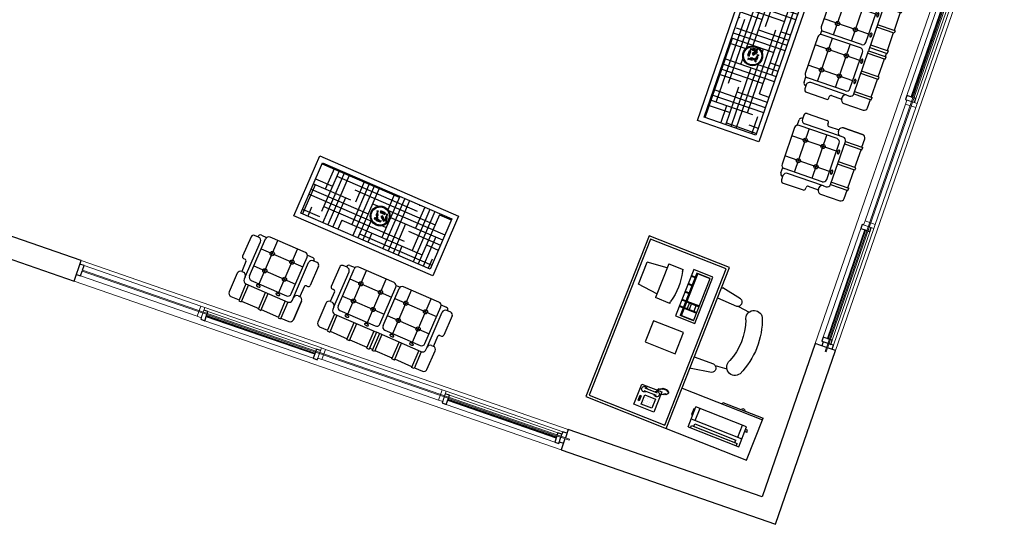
# Model space of a CAD drawing. Header units: inches. Extents: x 424 to 2043, y -237 to 445.
# Tile 93 of 256: x 737.02 to 746.13, y -152.06 to -147.4. Entities that reach past the tile are written whole.
import ezdxf

# ---------------------------------------------------------------- set-up
doc = ezdxf.new("R2010")
doc.units = ezdxf.units.IN
doc.header["$MEASUREMENT"] = 0
doc.layers.add('1', color=8, linetype='Continuous')
doc.layers.add('MOBLEMAN', color=1, linetype='Continuous')
doc.layers.add('A-GLAZ', color=151, linetype='Continuous', lineweight=9)
doc.layers.add('A-WALL', color=113, linetype='Continuous', lineweight=9)

# ---------------------------------------------------------------- blocks, each defined once
blk = doc.blocks.new('Awning_and_fixed_glass_panels_multi_window_10652 - 4 panels-2 awning 4770x980h-162167-اول')
at = {"layer": 'A-GLAZ', "lineweight": 25}
for p, q in [((-2.345, 0.065), (-2.385, 0.065)), ((-2.345, 0.02), (-2.345, 0.065)), ((-2.345, -0.035), (-2.345, 0.01)), ((-1.1225, 0.04), (-1.1625, 0.04)), ((-1.1225, 0.02), (-1.1225, 0.04)), ((-1.1225, -0.05), (-1.1225, 0.01)), ((-0.06, 0.04), (-0.06, 0.02)), ((-0.02, 0.04), (-0.06, 0.04)), ((-0.06, 0.01), (-0.06, -0.05)), ((1.2425, 0.04), (1.2025, 0.04)), ((1.2425, 0.02), (1.2425, 0.04)), ((1.2425, -0.05), (1.2425, 0.01)), ((2.305, 0.04), (2.305, 0.02)), ((2.345, 0.04), (2.305, 0.04)), ((2.305, 0.01), (2.305, -0.05)), ((2.345, 0.065), (2.345, 0.04)), ((2.385, 0.065), (2.345, 0.065)), ((2.345, 0.02), (2.345, 0.04)), ((2.345, -0.05), (2.345, 0.01)), ((-2.385, -0.035), (-2.345, -0.035)), ((-1.1625, -0.035), (-1.1625, -0.05)), ((-1.1625, -0.05), (-1.1225, -0.05)), ((-0.06, -0.002), (-1.1225, -0.002)), ((-1.1225, -0.002), (-1.1225, -0.008)), ((-1.1225, -0.008), (-0.06, -0.008)), ((-0.06, -0.008), (-0.06, -0.002)), ((-0.06, -0.05), (-0.02, -0.05)), ((-0.02, -0.05), (-0.02, -0.035)), ((1.2025, -0.035), (1.2025, -0.05)), ((1.2025, -0.05), (1.2425, -0.05)), ((2.305, -0.002), (1.2425, -0.002)), ((1.2425, -0.002), (1.2425, -0.008)), ((1.2425, -0.008), (2.305, -0.008)), ((2.305, -0.008), (2.305, -0.002)), ((2.305, -0.05), (2.345, -0.05)), ((2.345, -0.035), (2.385, -0.035))]:
    blk.add_line(p, q, dxfattribs=at)
at = {"layer": 'A-GLAZ'}
for p, q in [((-1.2025, 0.065), (-2.345, 0.065)), ((2.425, 0.02), (-2.345, 0.02)), ((-2.345, 0.02), (-2.345, 0.01)), ((-2.345, 0.01), (2.425, 0.01)), ((-1.1625, 0.065), (-1.2025, 0.065)), ((-1.2025, 0.065), (-1.2025, -0.035)), ((-1.1625, -0.035), (-1.1625, 0.065)), ((-0.02, 0.065), (-1.1625, 0.065)), ((-1.1225, 0.04), (-0.06, 0.04)), ((-0.06, 0.04), (-1.1225, 0.04)), ((0.02, 0.065), (-0.02, 0.065)), ((-0.02, 0.065), (-0.02, -0.035)), ((0.02, -0.035), (0.02, 0.065)), ((1.1625, 0.065), (0.02, 0.065)), ((1.2025, 0.065), (1.1625, 0.065)), ((1.1625, 0.065), (1.1625, -0.035)), ((1.2025, -0.035), (1.2025, 0.065)), ((2.345, 0.065), (1.2025, 0.065)), ((1.2425, 0.04), (2.305, 0.04)), ((2.305, 0.04), (1.2425, 0.04)), ((2.425, 0.01), (2.425, 0.02)), ((-2.345, -0.035), (-1.2025, -0.035)), ((-1.2025, -0.035), (-1.1625, -0.035)), ((-1.1225, -0.05), (-0.06, -0.05)), ((-1.1225, -0.05), (-0.06, -0.05)), ((-0.02, -0.035), (0.02, -0.035)), ((0.02, -0.035), (1.1625, -0.035)), ((1.1625, -0.035), (1.2025, -0.035)), ((1.2425, -0.05), (2.305, -0.05)), ((1.2425, -0.05), (2.305, -0.05))]:
    blk.add_line(p, q, dxfattribs=at)
at = {"layer": 'A-GLAZ', "lineweight": 18}
for p, q in [((-1.1625, -0.05), (-1.1625, 0.04)), ((-1.1625, 0.04), (-1.1225, 0.04)), ((-1.1225, 0.04), (-1.1225, -0.05)), ((-0.06, -0.05), (-0.06, 0.04)), ((-0.06, 0.04), (-0.02, 0.04)), ((-0.02, 0.04), (-0.02, -0.05)), ((1.2025, -0.05), (1.2025, 0.04)), ((1.2025, 0.04), (1.2425, 0.04)), ((1.2425, 0.04), (1.2425, -0.05)), ((2.305, -0.05), (2.305, 0.04)), ((2.305, 0.04), (2.345, 0.04)), ((2.345, 0.04), (2.345, -0.05)), ((-1.1225, -0.05), (-1.1625, -0.05)), ((-1.1225, -0.005), (-0.06, -0.005)), ((-0.02, -0.05), (-0.06, -0.05)), ((1.2425, -0.05), (1.2025, -0.05)), ((1.2425, -0.005), (2.305, -0.005)), ((2.345, -0.05), (2.305, -0.05))]:
    blk.add_line(p, q, dxfattribs=at)
blk = doc.blocks.new('Awning_and_fixed_glass_panels_multi_window_10652 - 4 panels-2 awning 4770x980h-V4-اول')
at = {"layer": 'A-GLAZ', "lineweight": 25}
for p, q in [((-2.345, 0.065), (-2.385, 0.065)), ((-2.345, 0.02), (-2.345, 0.065)), ((-2.345, -0.035), (-2.345, 0.01)), ((-1.1225, 0.04), (-1.1625, 0.04)), ((-1.1225, 0.02), (-1.1225, 0.04)), ((-1.1225, -0.05), (-1.1225, 0.01)), ((-0.06, 0.04), (-0.06, 0.02)), ((-0.02, 0.04), (-0.06, 0.04)), ((-0.06, 0.01), (-0.06, -0.05)), ((1.2425, 0.04), (1.2025, 0.04)), ((1.2425, 0.02), (1.2425, 0.04)), ((1.2425, -0.05), (1.2425, 0.01)), ((2.305, 0.04), (2.305, 0.02)), ((2.345, 0.04), (2.305, 0.04)), ((2.305, 0.01), (2.305, -0.05)), ((2.345, 0.065), (2.345, 0.04)), ((2.385, 0.065), (2.345, 0.065)), ((2.345, 0.02), (2.345, 0.04)), ((2.345, -0.05), (2.345, 0.01)), ((-2.385, -0.035), (-2.345, -0.035)), ((-1.1625, -0.035), (-1.1625, -0.05)), ((-1.1625, -0.05), (-1.1225, -0.05)), ((-0.06, -0.002), (-1.1225, -0.002)), ((-1.1225, -0.002), (-1.1225, -0.008)), ((-1.1225, -0.008), (-0.06, -0.008)), ((-0.06, -0.008), (-0.06, -0.002)), ((-0.06, -0.05), (-0.02, -0.05)), ((-0.02, -0.05), (-0.02, -0.035)), ((1.2025, -0.035), (1.2025, -0.05)), ((1.2025, -0.05), (1.2425, -0.05)), ((2.305, -0.002), (1.2425, -0.002)), ((1.2425, -0.002), (1.2425, -0.008)), ((1.2425, -0.008), (2.305, -0.008)), ((2.305, -0.008), (2.305, -0.002)), ((2.305, -0.05), (2.345, -0.05)), ((2.345, -0.035), (2.385, -0.035))]:
    blk.add_line(p, q, dxfattribs=at)
at = {"layer": 'A-GLAZ'}
for p, q in [((-1.2025, 0.065), (-2.345, 0.065)), ((2.425, 0.02), (-2.345, 0.02)), ((-2.345, 0.02), (-2.345, 0.01)), ((-2.345, 0.01), (2.425, 0.01)), ((-1.1625, 0.065), (-1.2025, 0.065)), ((-1.2025, 0.065), (-1.2025, -0.035)), ((-1.1625, -0.035), (-1.1625, 0.065)), ((-0.02, 0.065), (-1.1625, 0.065)), ((-1.1225, 0.04), (-0.06, 0.04)), ((-0.06, 0.04), (-1.1225, 0.04)), ((0.02, 0.065), (-0.02, 0.065)), ((-0.02, 0.065), (-0.02, -0.035)), ((0.02, -0.035), (0.02, 0.065)), ((1.1625, 0.065), (0.02, 0.065)), ((1.2025, 0.065), (1.1625, 0.065)), ((1.1625, 0.065), (1.1625, -0.035)), ((1.2025, -0.035), (1.2025, 0.065)), ((2.345, 0.065), (1.2025, 0.065)), ((1.2425, 0.04), (2.305, 0.04)), ((2.305, 0.04), (1.2425, 0.04)), ((2.425, 0.01), (2.425, 0.02)), ((-2.345, -0.035), (-1.2025, -0.035)), ((-1.2025, -0.035), (-1.1625, -0.035)), ((-1.1225, -0.05), (-0.06, -0.05)), ((-1.1225, -0.05), (-0.06, -0.05)), ((-0.02, -0.035), (0.02, -0.035)), ((0.0211, -0.035), (1.1625, -0.035)), ((1.1625, -0.035), (1.2025, -0.035)), ((1.2425, -0.05), (2.305, -0.05)), ((1.2425, -0.05), (2.305, -0.05))]:
    blk.add_line(p, q, dxfattribs=at)
at = {"layer": 'A-GLAZ', "lineweight": 18}
for p, q in [((-1.1625, -0.05), (-1.1625, 0.04)), ((-1.1625, 0.04), (-1.1225, 0.04)), ((-1.1225, 0.04), (-1.1225, -0.05)), ((-0.06, -0.05), (-0.06, 0.04)), ((-0.06, 0.04), (-0.02, 0.04)), ((-0.02, 0.04), (-0.02, -0.05)), ((1.2025, -0.05), (1.2025, 0.04)), ((1.2025, 0.04), (1.2425, 0.04)), ((1.2425, 0.04), (1.2425, -0.05)), ((2.305, -0.05), (2.305, 0.04)), ((2.305, 0.04), (2.345, 0.04)), ((2.345, 0.04), (2.345, -0.05)), ((-1.1225, -0.05), (-1.1625, -0.05)), ((-1.1225, -0.005), (-0.06, -0.005)), ((-0.02, -0.05), (-0.06, -0.05)), ((1.2425, -0.05), (1.2025, -0.05)), ((1.2425, -0.005), (2.305, -0.005)), ((2.345, -0.05), (2.305, -0.05))]:
    blk.add_line(p, q, dxfattribs=at)
blk = doc.blocks.new('RECTANG')
for p, q in [((1, 1), (0, 1)), ((0, 1), (0, 0)), ((1, 0), (1, 1)), ((0, 0), (1, 0))]:
    blk.add_line(p, q)
blk = doc.blocks.new('00012')
at = {"layer": 'MOBLEMAN'}
for p, q in [((57.8977, -8.0523), (57.8977, -6.4523)), ((57.8977, -6.4523), (58.6977, -6.4523)), ((58.6977, -6.4523), (58.6977, -8.0523)), ((58.6977, -6.4523), (59.4977, -6.4523)), ((59.4977, -6.4523), (59.4977, -6.8683)), ((57.9217, -8.0283), (57.9217, -6.4763)), ((57.9217, -6.4763), (58.6737, -6.4763)), ((58.6737, -6.4763), (58.6737, -8.0283)), ((58.8807, -6.5404), (59.3847, -6.5404)), ((58.8807, -6.5404), (58.8807, -6.7404)), ((58.9047, -6.5404), (58.9047, -6.5644)), ((59.3607, -6.5404), (59.3607, -6.5644)), ((59.3847, -6.5404), (59.3847, -6.7404)), ((58.4179, -6.5993), (58.4179, -6.5993)), ((58.4179, -6.6221), (58.4179, -6.6221)), ((58.4179, -6.645), (58.4179, -6.645)), ((58.4408, -6.5993), (58.4408, -6.5993)), ((58.4408, -6.6221), (58.4408, -6.6221)), ((58.4408, -6.645), (58.4408, -6.645)), ((58.4636, -6.5993), (58.4636, -6.5993)), ((58.4636, -6.6221), (58.4636, -6.6221)), ((58.4636, -6.645), (58.4636, -6.645)), ((58.4865, -6.5993), (58.4865, -6.5993)), ((58.4865, -6.6221), (58.4865, -6.6221)), ((58.4865, -6.645), (58.4865, -6.645)), ((58.8807, -6.6204), (59.3847, -6.6204)), ((58.9047, -6.5644), (59.3607, -6.5644)), ((58.9207, -6.6204), (58.9207, -6.7404)), ((58.9287, -6.5644), (58.9287, -6.5884)), ((58.9287, -6.5884), (59.3367, -6.5884)), ((59.3367, -6.5644), (59.3367, -6.5884)), ((59.3447, -6.6204), (59.3447, -6.7404)), ((58.3767, -6.7038), (58.4986, -6.7038)), ((58.3767, -6.7282), (58.4986, -6.7282)), ((58.5224, -6.7247), (58.5501, -6.7335)), ((58.555, -6.7286), (58.5599, -6.7432)), ((58.5648, -6.7335), (58.5696, -6.7481)), ((58.5745, -6.7383), (58.5794, -6.753)), ((58.5843, -6.7432), (58.5891, -6.7578)), ((58.8687, -6.7146), (58.8687, -6.6566)), ((58.8687, -6.6566), (58.8807, -6.6566)), ((58.8807, -6.7146), (58.8687, -6.7146)), ((59.3847, -6.7404), (58.8807, -6.7404)), ((59.4044, -6.6915), (59.3847, -6.6915)), ((59.4044, -6.7131), (59.3847, -6.7131)), ((59.4044, -6.6915), (59.4044, -6.7131)), ((58.4916, -6.753), (58.4965, -6.7676)), ((58.5014, -6.7578), (58.5063, -6.7725)), ((58.5111, -6.7627), (58.516, -6.7773)), ((58.5209, -6.7676), (58.5258, -6.7822)), ((58.5306, -6.7725), (58.5355, -6.7871)), ((58.5404, -6.7773), (58.5453, -6.792)), ((58.5501, -6.7773), (58.555, -6.792)), ((58.5599, -6.7773), (58.5648, -6.792)), ((58.5696, -6.7773), (58.5745, -6.792)), ((58.5794, -6.7725), (58.5843, -6.7871)), ((58.5891, -6.7676), (58.594, -6.7822)), ((58.5961, -6.7561), (58.601, -6.7707)), ((58.6977, -6.8523), (59.4977, -6.8523)), ((59.0977, -6.8523), (59.0977, -6.8683)), ((59.0977, -6.8683), (59.4977, -6.8683)), ((58.8981, -7.0876), (58.7103, -7.0533)), ((58.2221, -7.1248), (58.5221, -7.1248)), ((58.2221, -7.3348), (58.2221, -7.1248)), ((58.5221, -7.1248), (58.5221, -7.3348)), ((58.8912, -7.1661), (58.7005, -7.1606)), ((58.9063, -7.1611), (59.0182, -7.1717)), ((58.5221, -7.3348), (58.2221, -7.3348)), ((58.3965, -7.9115), (58.3965, -7.4515)), ((58.3965, -7.9115), (58.3965, -7.4515)), ((58.3965, -7.4515), (58.5882, -7.4515)), ((58.3965, -7.4515), (58.5882, -7.4515)), ((58.4348, -7.8923), (58.4348, -7.4707)), ((58.4348, -7.8923), (58.4348, -7.4707)), ((58.569, -7.4707), (58.4348, -7.4707)), ((58.569, -7.4707), (58.4348, -7.4707)), ((58.4444, -7.8923), (58.4444, -7.4707)), ((58.4444, -7.8923), (58.4444, -7.4707)), ((58.569, -7.4707), (58.569, -7.8923)), ((58.569, -7.4707), (58.569, -7.8923)), ((58.5882, -7.4515), (58.5882, -7.9115)), ((58.5882, -7.4515), (58.5882, -7.9115)), ((58.1618, -7.876), (58.1618, -7.5406)), ((58.1618, -7.876), (58.1618, -7.5406)), ((58.3056, -7.5406), (58.1618, -7.5406)), ((58.3056, -7.5406), (58.1618, -7.5406)), ((58.3056, -7.5406), (58.3056, -7.5597)), ((58.3056, -7.5406), (58.3056, -7.5597)), ((58.3965, -7.5473), (58.4348, -7.5473)), ((58.3965, -7.5473), (58.4348, -7.5473)), ((58.3965, -7.554), (58.4348, -7.554)), ((58.3965, -7.554), (58.4348, -7.554)), ((58.569, -7.4735), (58.4348, -7.4735)), ((58.569, -7.4735), (58.4348, -7.4735)), ((58.4444, -7.5473), (58.569, -7.5473)), ((58.4444, -7.5473), (58.569, -7.5473)), ((58.4444, -7.554), (58.569, -7.554)), ((58.4444, -7.554), (58.569, -7.554)), ((58.4732, -7.6115), (58.4732, -7.554)), ((58.4732, -7.6115), (58.4732, -7.554)), ((58.4923, -7.6115), (58.4923, -7.554)), ((58.4923, -7.6115), (58.4923, -7.554)), ((58.5403, -7.554), (58.5403, -7.6115)), ((58.5403, -7.554), (58.5403, -7.6115)), ((58.1618, -7.5789), (57.9702, -7.5981)), ((58.1618, -7.5789), (57.9702, -7.5981)), ((57.9702, -7.5981), (57.9702, -7.8185)), ((57.9702, -7.5981), (57.9702, -7.8185)), ((58.3965, -7.6115), (58.4348, -7.6115)), ((58.3965, -7.6115), (58.4348, -7.6115)), ((58.3965, -7.6182), (58.4348, -7.6182)), ((58.3965, -7.6182), (58.4348, -7.6182)), ((58.4444, -7.6115), (58.569, -7.6115)), ((58.4444, -7.6115), (58.569, -7.6115)), ((58.4444, -7.6182), (58.569, -7.6182)), ((58.4444, -7.6182), (58.569, -7.6182)), ((58.3965, -7.6901), (58.4348, -7.6901)), ((58.3965, -7.6901), (58.4348, -7.6901)), ((58.3965, -7.6968), (58.4348, -7.6968)), ((58.3965, -7.6968), (58.4348, -7.6968)), ((58.8912, -7.7409), (58.7005, -7.7464)), ((58.9063, -7.7459), (59.0182, -7.7353)), ((58.1618, -7.8376), (57.9702, -7.8185)), ((58.1618, -7.8376), (57.9702, -7.8185)), ((58.3965, -7.7687), (58.4348, -7.7687)), ((58.3965, -7.7687), (58.4348, -7.7687)), ((58.3965, -7.7754), (58.4348, -7.7754)), ((58.3965, -7.7754), (58.4348, -7.7754)), ((58.8981, -7.8194), (58.7103, -7.8537)), ((58.1618, -7.876), (58.3056, -7.876)), ((58.1618, -7.876), (58.3056, -7.876)), ((58.3056, -7.8568), (58.3056, -7.876)), ((58.3056, -7.8568), (58.3056, -7.876)), ((58.3965, -7.8473), (58.4348, -7.8473)), ((58.3965, -7.8473), (58.4348, -7.8473)), ((58.3965, -7.854), (58.4348, -7.854)), ((58.3965, -7.854), (58.4348, -7.854)), ((58.5882, -7.9115), (58.3965, -7.9115)), ((58.5882, -7.9115), (58.3965, -7.9115)), ((58.569, -7.8895), (58.4348, -7.8895)), ((58.569, -7.8895), (58.4348, -7.8895)), ((58.569, -7.8923), (58.4348, -7.8923)), ((58.569, -7.8923), (58.4348, -7.8923)), ((58.6977, -8.0523), (57.8977, -8.0523)), ((58.6737, -8.0283), (57.9217, -8.0283))]:
    blk.add_line(p, q, dxfattribs=at)
for centre, radius, start, end in [((58.3767, -6.716), 0.0255, 28.49146, 331.50854), ((58.4986, -6.716), 0.0255, 208.49146, 151.50854), ((59.2977, -6.8683), 0.016, 180, 0), ((58.7136, -7.1077), 0.0545, 93.51322, 107.05519), ((58.8825, -7.1258), 0.0413, 282.28269, 67.77652), ((58.7136, -7.1077), 0.0545, 252.94481, 255.99319), ((59.0829, -7.2132), 0.0769, 31.26503, 209.68252), ((58.4802, -7.4535), 0.7248, 337.26107, 22.73893), ((58.4691, -7.4535), 0.5831, 339.71341, 20.28659), ((57.7396, -7.7083), 0.5852, 345.29524, 14.70476), ((57.7396, -7.7083), 0.5852, 345.29524, 14.70476), ((58.8825, -7.7812), 0.0413, 292.22348, 77.71731), ((59.0829, -7.6937), 0.0769, 150.31748, 328.73497), ((58.7136, -7.7993), 0.0545, 104.00681, 107.05519), ((58.7136, -7.7993), 0.0545, 252.94481, 266.48678)]:
    blk.add_arc(centre, radius, start, end, dxfattribs=at)
at = {"layer": 'MOBLEMAN', "rotation": 90}
for p, xscale, yscale, zscale in [((58.5361, -6.7506), 0.1999999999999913, 0.1975330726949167, 0.1999999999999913), ((58.3722, -6.6488), 0.0495107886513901, 0.0114255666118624, 0.0495107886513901), ((58.5055, -6.6678), 0.0914045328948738, 0.1066386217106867, 0.0914045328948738)]:
    blk.add_blockref('RECTANG', p, dxfattribs=dict(at, xscale=xscale, yscale=yscale, zscale=zscale))
blk = doc.blocks.new('A$C0CDB724A')
at = {"color": 1}
for p, q in [((0.06, 1.645), (0.072, 1.645)), ((0.072, 1.52), (0.072, 1.668)), ((0.26, 0.967), (0.26, 1.668)), ((0.322, 1.02), (0.322, 1.668)), ((0.322, 1.582), (0.684, 1.582)), ((0.385, 1.27), (0.385, 1.668)), ((0.447, 1.52), (0.447, 1.668)), ((0.572, 1.645), (0.684, 1.645)), ((0.635, 0.77), (0.635, 1.668)), ((0.072, 1.52), (0.684, 1.52)), ((0.197, 0.52), (0.197, 1.52)), ((0.572, 0.52), (0.572, 1.52)), ((0.06, 1.457), (0.684, 1.457)), ((0.06, 1.395), (0.572, 1.395)), ((0.06, 1.332), (0.322, 1.332)), ((0.06, 1.27), (0.072, 1.27)), ((0.135, 0.27), (0.135, 1.27)), ((0.51, 0.27), (0.51, 1.27)), ((0.572, 1.27), (0.684, 1.27)), ((0.072, 1.145), (0.684, 1.145)), ((0.322, 1.207), (0.684, 1.207)), ((0.06, 1.082), (0.684, 1.082)), ((0.06, 1.02), (0.572, 1.02)), ((0.072, 0.06), (0.072, 1.02)), ((0.447, 0.972), (0.447, 1.02)), ((0.06, 0.957), (0.254, 0.957)), ((0.06, 0.895), (0.072, 0.895)), ((0.26, 0.77), (0.26, 0.843)), ((0.443, 0.832), (0.684, 0.832)), ((0.447, 0.06), (0.447, 0.838)), ((0.572, 0.895), (0.684, 0.895)), ((0.06, 0.707), (0.684, 0.707)), ((0.072, 0.77), (0.684, 0.77)), ((0.385, 0.06), (0.385, 0.77)), ((0.06, 0.645), (0.572, 0.645)), ((0.06, 0.582), (0.322, 0.582)), ((0.06, 0.52), (0.072, 0.52)), ((0.322, 0.06), (0.322, 0.52)), ((0.322, 0.457), (0.684, 0.457)), ((0.572, 0.52), (0.684, 0.52)), ((0.072, 0.395), (0.684, 0.395)), ((0.06, 0.332), (0.684, 0.332)), ((0.06, 0.27), (0.572, 0.27)), ((0.26, 0.06), (0.26, 0.27)), ((0.635, 0.06), (0.635, 0.27)), ((0.06, 0.207), (0.322, 0.207)), ((0.06, 0.145), (0.072, 0.145)), ((0.572, 0.145), (0.684, 0.145)), ((0.322, 0.082), (0.684, 0.082))]:
    blk.add_line(p, q, dxfattribs=at)
at = {"color": 0}
for p, q in [((0.298, 0.933), (0.298, 0.933)), ((0.298, 0.93), (0.298, 0.93)), ((0.298, 0.927), (0.298, 0.927)), ((0.298, 0.925), (0.298, 0.925)), ((0.298, 0.922), (0.298, 0.922)), ((0.298, 0.919), (0.298, 0.919)), ((0.298, 0.916), (0.298, 0.916)), ((0.298, 0.914), (0.298, 0.914)), ((0.298, 0.911), (0.298, 0.911)), ((0.298, 0.908), (0.298, 0.908)), ((0.298, 0.905), (0.298, 0.905)), ((0.298, 0.903), (0.298, 0.903)), ((0.299, 0.933), (0.301, 0.933)), ((0.299, 0.93), (0.301, 0.93)), ((0.299, 0.927), (0.301, 0.927)), ((0.299, 0.925), (0.301, 0.925)), ((0.299, 0.922), (0.301, 0.922)), ((0.299, 0.919), (0.301, 0.919)), ((0.299, 0.916), (0.301, 0.916)), ((0.299, 0.914), (0.301, 0.914)), ((0.299, 0.911), (0.301, 0.911)), ((0.299, 0.908), (0.301, 0.908)), ((0.299, 0.905), (0.301, 0.905)), ((0.299, 0.903), (0.301, 0.903)), ((0.302, 0.936), (0.302, 0.936)), ((0.302, 0.933), (0.302, 0.935)), ((0.302, 0.933), (0.304, 0.933)), ((0.302, 0.93), (0.302, 0.932)), ((0.302, 0.93), (0.304, 0.93)), ((0.302, 0.927), (0.302, 0.929)), ((0.302, 0.925), (0.302, 0.927)), ((0.302, 0.927), (0.304, 0.927)), ((0.302, 0.925), (0.304, 0.925)), ((0.302, 0.922), (0.302, 0.924)), ((0.302, 0.922), (0.304, 0.922)), ((0.302, 0.919), (0.302, 0.921)), ((0.302, 0.919), (0.304, 0.919)), ((0.302, 0.916), (0.302, 0.918)), ((0.302, 0.914), (0.302, 0.916)), ((0.302, 0.916), (0.304, 0.916)), ((0.302, 0.914), (0.304, 0.914)), ((0.302, 0.911), (0.302, 0.913)), ((0.302, 0.911), (0.304, 0.911)), ((0.302, 0.908), (0.302, 0.91)), ((0.302, 0.908), (0.304, 0.908)), ((0.302, 0.905), (0.302, 0.907)), ((0.302, 0.903), (0.302, 0.905)), ((0.302, 0.905), (0.304, 0.905)), ((0.302, 0.903), (0.304, 0.903)), ((0.302, 0.9), (0.302, 0.902)), ((0.304, 0.936), (0.304, 0.936)), ((0.304, 0.933), (0.304, 0.935)), ((0.304, 0.933), (0.306, 0.933)), ((0.304, 0.93), (0.304, 0.932)), ((0.304, 0.93), (0.306, 0.93)), ((0.304, 0.927), (0.304, 0.929)), ((0.304, 0.925), (0.304, 0.927)), ((0.304, 0.927), (0.306, 0.927)), ((0.304, 0.925), (0.306, 0.925)), ((0.304, 0.922), (0.304, 0.924)), ((0.304, 0.922), (0.306, 0.922)), ((0.304, 0.919), (0.304, 0.921)), ((0.304, 0.919), (0.306, 0.919)), ((0.304, 0.916), (0.304, 0.918)), ((0.304, 0.914), (0.304, 0.916)), ((0.304, 0.916), (0.306, 0.916)), ((0.304, 0.914), (0.306, 0.914)), ((0.304, 0.911), (0.304, 0.913)), ((0.304, 0.911), (0.306, 0.911)), ((0.304, 0.908), (0.304, 0.91)), ((0.304, 0.908), (0.306, 0.908)), ((0.304, 0.905), (0.304, 0.907)), ((0.304, 0.903), (0.304, 0.905)), ((0.304, 0.905), (0.306, 0.905)), ((0.304, 0.903), (0.306, 0.903)), ((0.304, 0.9), (0.304, 0.902)), ((0.307, 0.936), (0.307, 0.936)), ((0.307, 0.933), (0.307, 0.935)), ((0.307, 0.933), (0.309, 0.933)), ((0.307, 0.93), (0.307, 0.932)), ((0.307, 0.93), (0.309, 0.93)), ((0.307, 0.927), (0.307, 0.929)), ((0.307, 0.925), (0.307, 0.927)), ((0.307, 0.927), (0.309, 0.927)), ((0.307, 0.925), (0.309, 0.925)), ((0.307, 0.922), (0.307, 0.924)), ((0.307, 0.922), (0.309, 0.922)), ((0.307, 0.919), (0.307, 0.921)), ((0.307, 0.919), (0.309, 0.919)), ((0.307, 0.916), (0.307, 0.918)), ((0.307, 0.914), (0.307, 0.916)), ((0.307, 0.916), (0.309, 0.916)), ((0.307, 0.914), (0.309, 0.914)), ((0.307, 0.911), (0.307, 0.913)), ((0.307, 0.911), (0.309, 0.911)), ((0.307, 0.908), (0.307, 0.91)), ((0.307, 0.908), (0.309, 0.908)), ((0.307, 0.905), (0.307, 0.907)), ((0.307, 0.903), (0.307, 0.905)), ((0.307, 0.905), (0.309, 0.905)), ((0.307, 0.903), (0.309, 0.903)), ((0.307, 0.9), (0.307, 0.902)), ((0.31, 0.936), (0.31, 0.936)), ((0.31, 0.933), (0.31, 0.935)), ((0.31, 0.933), (0.312, 0.933)), ((0.31, 0.93), (0.31, 0.932)), ((0.31, 0.93), (0.312, 0.93)), ((0.31, 0.927), (0.31, 0.929)), ((0.31, 0.925), (0.31, 0.927)), ((0.31, 0.927), (0.312, 0.927)), ((0.31, 0.925), (0.312, 0.925)), ((0.31, 0.922), (0.31, 0.924)), ((0.31, 0.922), (0.312, 0.922)), ((0.31, 0.919), (0.31, 0.921)), ((0.31, 0.919), (0.312, 0.919)), ((0.31, 0.916), (0.31, 0.918)), ((0.31, 0.914), (0.31, 0.916)), ((0.31, 0.916), (0.312, 0.916)), ((0.31, 0.914), (0.312, 0.914)), ((0.31, 0.911), (0.31, 0.913)), ((0.31, 0.911), (0.312, 0.911)), ((0.31, 0.908), (0.31, 0.91)), ((0.31, 0.908), (0.312, 0.908)), ((0.31, 0.905), (0.31, 0.907)), ((0.31, 0.903), (0.31, 0.905)), ((0.31, 0.905), (0.312, 0.905)), ((0.31, 0.903), (0.312, 0.903)), ((0.31, 0.9), (0.31, 0.902)), ((0.313, 0.936), (0.313, 0.936)), ((0.313, 0.933), (0.313, 0.935)), ((0.313, 0.933), (0.315, 0.933)), ((0.313, 0.93), (0.313, 0.932)), ((0.313, 0.93), (0.315, 0.93)), ((0.313, 0.927), (0.313, 0.929)), ((0.313, 0.925), (0.313, 0.927)), ((0.313, 0.927), (0.315, 0.927)), ((0.313, 0.925), (0.315, 0.925)), ((0.313, 0.922), (0.313, 0.924)), ((0.313, 0.922), (0.315, 0.922)), ((0.313, 0.919), (0.313, 0.921)), ((0.313, 0.919), (0.315, 0.919)), ((0.313, 0.916), (0.313, 0.918)), ((0.313, 0.914), (0.313, 0.916)), ((0.313, 0.916), (0.315, 0.916)), ((0.313, 0.914), (0.315, 0.914)), ((0.313, 0.911), (0.313, 0.913)), ((0.313, 0.911), (0.315, 0.911)), ((0.313, 0.908), (0.313, 0.91)), ((0.313, 0.908), (0.315, 0.908)), ((0.313, 0.905), (0.313, 0.907)), ((0.313, 0.903), (0.313, 0.905)), ((0.313, 0.905), (0.315, 0.905)), ((0.313, 0.903), (0.315, 0.903)), ((0.313, 0.9), (0.313, 0.902)), ((0.315, 0.936), (0.315, 0.936)), ((0.315, 0.933), (0.315, 0.935)), ((0.315, 0.933), (0.317, 0.933)), ((0.315, 0.93), (0.315, 0.932)), ((0.315, 0.93), (0.317, 0.93)), ((0.315, 0.927), (0.315, 0.929)), ((0.315, 0.925), (0.315, 0.927)), ((0.315, 0.927), (0.317, 0.927)), ((0.315, 0.925), (0.317, 0.925)), ((0.315, 0.922), (0.315, 0.924)), ((0.315, 0.922), (0.317, 0.922)), ((0.315, 0.919), (0.315, 0.921)), ((0.315, 0.919), (0.317, 0.919)), ((0.315, 0.916), (0.315, 0.918)), ((0.315, 0.914), (0.315, 0.916)), ((0.315, 0.916), (0.317, 0.916)), ((0.315, 0.914), (0.317, 0.914)), ((0.315, 0.911), (0.315, 0.913)), ((0.315, 0.911), (0.317, 0.911)), ((0.315, 0.908), (0.315, 0.91)), ((0.315, 0.908), (0.317, 0.908)), ((0.315, 0.905), (0.315, 0.907)), ((0.315, 0.903), (0.315, 0.905)), ((0.315, 0.905), (0.317, 0.905)), ((0.315, 0.903), (0.317, 0.903)), ((0.315, 0.9), (0.315, 0.902)), ((0.347, 0.934), (0.348, 0.934)), ((0.348, 0.934), (0.35, 0.932)), ((0.349, 0.936), (0.349, 0.936)), ((0.349, 0.931), (0.35, 0.931)), ((0.35, 0.936), (0.351, 0.934)), ((0.35, 0.932), (0.352, 0.933)), ((0.35, 0.932), (0.352, 0.931)), ((0.351, 0.939), (0.351, 0.938)), ((0.351, 0.929), (0.352, 0.93)), ((0.352, 0.941), (0.353, 0.94)), ((0.352, 0.938), (0.353, 0.937)), ((0.352, 0.934), (0.353, 0.936)), ((0.352, 0.934), (0.354, 0.933)), ((0.352, 0.93), (0.354, 0.932)), ((0.352, 0.93), (0.354, 0.929)), ((0.353, 0.94), (0.355, 0.939)), ((0.354, 0.943), (0.354, 0.943)), ((0.354, 0.936), (0.355, 0.938)), ((0.354, 0.936), (0.355, 0.935)), ((0.354, 0.932), (0.355, 0.934)), ((0.354, 0.932), (0.356, 0.931)), ((0.354, 0.927), (0.354, 0.928)), ((0.355, 0.942), (0.357, 0.941)), ((0.355, 0.938), (0.357, 0.94)), ((0.355, 0.938), (0.357, 0.937)), ((0.355, 0.928), (0.356, 0.93)), ((0.355, 0.928), (0.356, 0.927)), ((0.356, 0.945), (0.356, 0.945)), ((0.356, 0.934), (0.357, 0.936)), ((0.356, 0.934), (0.357, 0.933)), ((0.356, 0.931), (0.358, 0.932)), ((0.356, 0.931), (0.358, 0.929)), ((0.356, 0.925), (0.356, 0.926)), ((0.357, 0.944), (0.358, 0.943)), ((0.357, 0.94), (0.358, 0.942)), ((0.357, 0.94), (0.359, 0.939)), ((0.357, 0.927), (0.358, 0.928)), ((0.357, 0.927), (0.358, 0.925)), ((0.358, 0.947), (0.358, 0.947)), ((0.358, 0.946), (0.36, 0.945)), ((0.358, 0.937), (0.359, 0.938)), ((0.358, 0.937), (0.359, 0.935)), ((0.358, 0.933), (0.359, 0.934)), ((0.358, 0.933), (0.36, 0.931)), ((0.358, 0.929), (0.36, 0.93)), ((0.358, 0.929), (0.36, 0.928)), ((0.358, 0.924), (0.358, 0.924)), ((0.359, 0.949), (0.36, 0.949)), ((0.359, 0.943), (0.36, 0.944)), ((0.359, 0.943), (0.36, 0.941)), ((0.359, 0.939), (0.361, 0.94)), ((0.359, 0.939), (0.361, 0.937)), ((0.359, 0.925), (0.36, 0.927)), ((0.359, 0.925), (0.36, 0.924)), ((0.36, 0.949), (0.362, 0.947)), ((0.36, 0.935), (0.361, 0.936)), ((0.36, 0.935), (0.361, 0.934)), ((0.36, 0.931), (0.361, 0.933)), ((0.36, 0.931), (0.362, 0.93)), ((0.36, 0.922), (0.361, 0.923)), ((0.361, 0.951), (0.361, 0.951)), ((0.361, 0.945), (0.362, 0.946)), ((0.361, 0.945), (0.362, 0.943)), ((0.361, 0.941), (0.362, 0.942)), ((0.361, 0.941), (0.363, 0.94)), ((0.361, 0.937), (0.363, 0.939)), ((0.361, 0.937), (0.363, 0.936)), ((0.361, 0.927), (0.362, 0.929)), ((0.361, 0.927), (0.362, 0.926)), ((0.361, 0.923), (0.362, 0.925)), ((0.361, 0.923), (0.362, 0.922)), ((0.362, 0.951), (0.363, 0.949)), ((0.362, 0.947), (0.364, 0.948)), ((0.362, 0.947), (0.364, 0.946)), ((0.362, 0.933), (0.363, 0.935)), ((0.362, 0.933), (0.363, 0.932)), ((0.362, 0.929), (0.364, 0.931)), ((0.362, 0.929), (0.364, 0.928)), ((0.363, 0.954), (0.363, 0.953)), ((0.363, 0.943), (0.364, 0.945)), ((0.363, 0.943), (0.364, 0.942)), ((0.363, 0.939), (0.364, 0.941)), ((0.363, 0.939), (0.365, 0.938)), ((0.363, 0.925), (0.364, 0.927)), ((0.363, 0.925), (0.364, 0.924)), ((0.364, 0.956), (0.365, 0.955)), ((0.364, 0.953), (0.365, 0.952)), ((0.364, 0.949), (0.365, 0.951)), ((0.364, 0.949), (0.366, 0.948)), ((0.364, 0.945), (0.366, 0.947)), ((0.364, 0.945), (0.366, 0.944)), ((0.364, 0.935), (0.365, 0.937)), ((0.364, 0.935), (0.365, 0.934)), ((0.364, 0.931), (0.365, 0.933)), ((0.364, 0.931), (0.366, 0.93)), ((0.364, 0.928), (0.366, 0.929)), ((0.364, 0.928), (0.366, 0.926)), ((0.365, 0.955), (0.367, 0.954)), ((0.365, 0.941), (0.366, 0.943)), ((0.365, 0.941), (0.366, 0.94)), ((0.365, 0.937), (0.367, 0.939)), ((0.365, 0.937), (0.367, 0.936)), ((0.366, 0.958), (0.366, 0.958)), ((0.366, 0.951), (0.367, 0.953)), ((0.366, 0.951), (0.367, 0.95)), ((0.366, 0.947), (0.367, 0.949)), ((0.366, 0.947), (0.368, 0.946)), ((0.366, 0.934), (0.367, 0.935)), ((0.366, 0.934), (0.367, 0.932)), ((0.366, 0.93), (0.367, 0.931)), ((0.366, 0.93), (0.367, 0.929)), ((0.367, 0.957), (0.369, 0.956)), ((0.367, 0.953), (0.369, 0.955)), ((0.367, 0.953), (0.369, 0.952)), ((0.367, 0.943), (0.368, 0.945)), ((0.367, 0.943), (0.368, 0.942)), ((0.367, 0.94), (0.368, 0.941)), ((0.367, 0.94), (0.369, 0.938)), ((0.367, 0.936), (0.369, 0.937)), ((0.367, 0.936), (0.369, 0.934)), ((0.368, 0.96), (0.368, 0.96)), ((0.368, 0.949), (0.369, 0.951)), ((0.368, 0.949), (0.369, 0.948)), ((0.368, 0.946), (0.37, 0.947)), ((0.368, 0.946), (0.37, 0.944)), ((0.368, 0.932), (0.369, 0.933)), ((0.368, 0.932), (0.369, 0.931)), ((0.369, 0.959), (0.37, 0.958)), ((0.369, 0.955), (0.37, 0.957)), ((0.369, 0.955), (0.371, 0.954)), ((0.369, 0.942), (0.37, 0.943)), ((0.369, 0.942), (0.37, 0.94)), ((0.369, 0.938), (0.37, 0.939)), ((0.369, 0.938), (0.371, 0.937)), ((0.37, 0.962), (0.37, 0.962)), ((0.37, 0.961), (0.372, 0.96)), ((0.37, 0.952), (0.371, 0.953)), ((0.37, 0.952), (0.371, 0.95)), ((0.37, 0.948), (0.371, 0.949)), ((0.37, 0.948), (0.372, 0.946)), ((0.37, 0.944), (0.372, 0.945)), ((0.37, 0.944), (0.372, 0.943)), ((0.37, 0.934), (0.371, 0.936)), ((0.37, 0.934), (0.371, 0.933)), ((0.371, 0.958), (0.372, 0.959)), ((0.371, 0.958), (0.372, 0.956)), ((0.371, 0.954), (0.373, 0.955)), ((0.371, 0.954), (0.373, 0.952)), ((0.371, 0.94), (0.372, 0.942)), ((0.371, 0.94), (0.372, 0.939)), ((0.371, 0.936), (0.373, 0.938)), ((0.371, 0.936), (0.373, 0.935)), ((0.372, 0.95), (0.373, 0.951)), ((0.372, 0.95), (0.373, 0.949)), ((0.372, 0.946), (0.373, 0.948)), ((0.372, 0.946), (0.374, 0.945)), ((0.373, 0.96), (0.374, 0.961)), ((0.373, 0.96), (0.374, 0.959)), ((0.373, 0.956), (0.374, 0.957)), ((0.373, 0.956), (0.375, 0.955)), ((0.373, 0.952), (0.375, 0.954)), ((0.373, 0.952), (0.375, 0.951)), ((0.373, 0.942), (0.374, 0.944)), ((0.373, 0.942), (0.374, 0.941)), ((0.373, 0.938), (0.374, 0.94)), ((0.373, 0.938), (0.374, 0.937)), ((0.374, 0.962), (0.374, 0.962)), ((0.374, 0.948), (0.375, 0.95)), ((0.374, 0.948), (0.375, 0.947)), ((0.374, 0.944), (0.376, 0.946)), ((0.374, 0.944), (0.376, 0.943)), ((0.375, 0.958), (0.376, 0.96)), ((0.375, 0.958), (0.376, 0.957)), ((0.375, 0.954), (0.376, 0.956)), ((0.375, 0.954), (0.377, 0.953)), ((0.375, 0.94), (0.376, 0.942)), ((0.375, 0.94), (0.376, 0.939)), ((0.376, 0.96), (0.377, 0.96)), ((0.376, 0.95), (0.377, 0.952)), ((0.376, 0.95), (0.377, 0.949)), ((0.376, 0.946), (0.377, 0.948)), ((0.376, 0.946), (0.378, 0.945)), ((0.376, 0.943), (0.378, 0.944)), ((0.376, 0.943), (0.378, 0.942)), ((0.377, 0.956), (0.378, 0.958)), ((0.377, 0.956), (0.378, 0.955)), ((0.377, 0.952), (0.379, 0.954)), ((0.377, 0.952), (0.379, 0.951)), ((0.378, 0.949), (0.379, 0.95)), ((0.378, 0.949), (0.379, 0.947)), ((0.378, 0.945), (0.379, 0.946)), ((0.378, 0.945), (0.379, 0.944)), ((0.379, 0.958), (0.379, 0.959)), ((0.379, 0.955), (0.38, 0.956)), ((0.379, 0.955), (0.381, 0.953)), ((0.379, 0.951), (0.381, 0.952)), ((0.379, 0.951), (0.381, 0.949)), ((0.38, 0.947), (0.381, 0.948)), ((0.38, 0.947), (0.381, 0.946)), ((0.381, 0.957), (0.381, 0.957)), ((0.381, 0.953), (0.382, 0.954)), ((0.381, 0.953), (0.383, 0.952)), ((0.382, 0.949), (0.383, 0.951)), ((0.382, 0.949), (0.383, 0.948)), ((0.383, 0.955), (0.383, 0.955)), ((0.383, 0.951), (0.385, 0.953)), ((0.383, 0.951), (0.385, 0.95)), ((0.385, 0.953), (0.385, 0.953)), ((0.298, 0.9), (0.298, 0.9)), ((0.298, 0.897), (0.298, 0.897)), ((0.299, 0.9), (0.301, 0.9)), ((0.299, 0.897), (0.301, 0.897)), ((0.302, 0.9), (0.304, 0.9)), ((0.302, 0.897), (0.302, 0.899)), ((0.302, 0.897), (0.304, 0.897)), ((0.302, 0.895), (0.302, 0.896)), ((0.304, 0.9), (0.306, 0.9)), ((0.304, 0.897), (0.304, 0.899)), ((0.304, 0.897), (0.306, 0.897)), ((0.304, 0.895), (0.304, 0.896)), ((0.307, 0.9), (0.309, 0.9)), ((0.307, 0.897), (0.307, 0.899)), ((0.307, 0.897), (0.309, 0.897)), ((0.307, 0.895), (0.307, 0.896)), ((0.31, 0.9), (0.312, 0.9)), ((0.31, 0.897), (0.31, 0.899)), ((0.31, 0.897), (0.312, 0.897)), ((0.31, 0.895), (0.31, 0.896)), ((0.313, 0.9), (0.315, 0.9)), ((0.313, 0.897), (0.313, 0.899)), ((0.313, 0.897), (0.315, 0.897)), ((0.313, 0.895), (0.313, 0.896)), ((0.315, 0.9), (0.317, 0.9)), ((0.315, 0.897), (0.315, 0.899)), ((0.315, 0.897), (0.317, 0.897)), ((0.315, 0.895), (0.315, 0.896))]:
    blk.add_line(p, q, dxfattribs=at)
at = {"layer": '1', "color": 1}
for p, q in [((0, 0), (0, 1.728)), ((0, 1.728), (0.744, 1.728)), ((0.744, 1.728), (0.744, 0)), ((0.06, 0.06), (0.06, 1.668)), ((0.06, 1.668), (0.684, 1.668)), ((0.684, 1.668), (0.684, 0.06)), ((0.317, 0.947), (0.298, 0.947)), ((0.298, 0.947), (0.298, 0.888)), ((0.317, 0.936), (0.298, 0.936)), ((0.303, 0.977), (0.307, 0.959)), ((0.321, 0.97), (0.303, 0.977)), ((0.307, 0.959), (0.319, 0.97)), ((0.317, 0.888), (0.317, 0.947)), ((0.34, 0.966), (0.334, 0.984)), ((0.345, 0.967), (0.338, 0.986)), ((0.378, 0.973), (0.342, 0.927)), ((0.342, 0.927), (0.357, 0.915)), ((0.353, 0.969), (0.346, 0.989)), ((0.361, 0.921), (0.346, 0.933)), ((0.356, 0.97), (0.35, 0.99)), ((0.357, 0.915), (0.393, 0.961)), ((0.385, 0.978), (0.365, 0.989)), ((0.369, 0.979), (0.379, 0.999)), ((0.386, 0.952), (0.371, 0.964)), ((0.393, 0.961), (0.378, 0.973)), ((0.379, 0.999), (0.385, 0.978)), ((0.419, 0.905), (0.398, 0.905)), ((0.419, 0.901), (0.398, 0.901)), ((0.414, 0.919), (0.399, 0.936)), ((0.399, 0.936), (0.421, 0.934)), ((0.421, 0.934), (0.404, 0.919)), ((0.317, 0.895), (0.298, 0.895)), ((0.298, 0.888), (0.317, 0.888)), ((0.312, 0.867), (0.316, 0.848)), ((0.33, 0.86), (0.312, 0.867)), ((0.316, 0.848), (0.328, 0.86)), ((0.349, 0.856), (0.343, 0.874)), ((0.354, 0.857), (0.348, 0.876)), ((0.362, 0.859), (0.355, 0.879)), ((0.365, 0.86), (0.359, 0.879)), ((0.394, 0.867), (0.375, 0.878)), ((0.378, 0.869), (0.389, 0.889)), ((0.389, 0.889), (0.394, 0.867)), ((0.408, 0.871), (0.395, 0.856)), ((0.395, 0.856), (0.414, 0.854)), ((0.418, 0.893), (0.398, 0.893)), ((0.417, 0.888), (0.399, 0.888)), ((0.414, 0.854), (0.407, 0.869)), ((0.684, 0.06), (0.06, 0.06)), ((0.744, 0), (0, 0))]:
    blk.add_line(p, q, dxfattribs=at)
for radius in [0.114, 0.104]:
    blk.add_circle((0.355, 0.905), radius, dxfattribs=at)
for centre, radius, start, end in [((0.338, 1.009), 0.0424, 244.3796, 317.9984), ((0.355, 0.949), 0.0411, 73.2526, 145.8044), ((0.439, 0.896), 0.0411, 144.8062, 217.3579), ((0.377, 0.899), 0.0424, 315.9332, 29.552), ((0.347, 0.898), 0.0424, 244.3774, 317.9962), ((0.364, 0.838), 0.0411, 73.2504, 145.8022)]:
    blk.add_arc(centre, radius, start, end, dxfattribs=at)
blk = doc.blocks.new('A$C125E1850')
at = {"layer": '1', "color": 1}
for p, q in [((0.053, 0.81), (0.053, 0.76)), ((0.083, 0.84), (0.326, 0.84)), ((0.346, 0.802), (0.346, 0.82)), ((0.76, 0.82), (0.528, 0.82)), ((0.528, 0.82), (0.76, 0.82)), ((0.02, 0.675), (0.02, 0.74)), ((0.5, 0.68), (0.04, 0.68)), ((0.053, 0.77), (0.05, 0.77)), ((0.053, 0.77), (0.053, 0.77)), ((0.528, 0.72), (0.093, 0.72)), ((0.163, 0.16), (0.163, 0.68)), ((0.366, 0.782), (0.488, 0.782)), ((0.377, 0.16), (0.377, 0.68)), ((0.488, 0.76), (0.488, 0.78)), ((0.56, 0.72), (0.528, 0.72)), ((0.6, 0.16), (0.6, 0.68)), ((0.6, 0.68), (0.81, 0.68)), ((0.8, 0.68), (0.8, 0.78)), ((0.81, 0.65), (0.81, 0.68)), ((0, 0.64), (0, 0.2)), ((0.54, 0.2), (0.54, 0.64)), ((0.6, 0.65), (0.81, 0.65)), ((0.8, 0.435), (0.8, 0.65)), ((0.54, 0.543), (0, 0.543)), ((0.81, 0.435), (0.6, 0.435)), ((0.81, 0.405), (0.6, 0.405)), ((0.8, 0.19), (0.8, 0.405)), ((0.81, 0.405), (0.81, 0.435)), ((0.54, 0.298), (0, 0.298)), ((0.02, 0.1), (0.02, 0.165)), ((0.5, 0.16), (0.04, 0.16)), ((0.528, 0.12), (0.093, 0.12)), ((0.528, 0.12), (0.56, 0.12)), ((0.6, 0.19), (0.81, 0.19)), ((0.6, 0.16), (0.81, 0.16)), ((0.8, 0.06), (0.8, 0.16)), ((0.81, 0.16), (0.81, 0.19)), ((0.053, 0.07), (0.05, 0.07)), ((0.053, 0.08), (0.053, 0.03)), ((0.083, 0), (0.326, 0)), ((0.346, 0.02), (0.346, 0.038)), ((0.366, 0.058), (0.488, 0.058)), ((0.488, 0.06), (0.488, 0.08)), ((0.528, 0.02), (0.76, 0.02))]:
    blk.add_line(p, q, dxfattribs=at)
for centre in [(0.163, 0.543), (0.377, 0.543), (0.163, 0.298), (0.377, 0.298)]:
    blk.add_circle(centre, 0.024, dxfattribs=at)
for centre, radius, start, end in [((0.083, 0.81), 0.03, 90, 180), ((0.326, 0.82), 0.02, 0, 90), ((0.366, 0.802), 0.02, 180, 270), ((0.528, 0.78), 0.04, 90, 180), ((0.76, 0.78), 0.04, 0, 90), ((0.04, 0.64), 0.04, 90, 180), ((0.05, 0.74), 0.03, 90, 180), ((0.093, 0.76), 0.04, 180, 270), ((0.528, 0.76), 0.04, 180, 270), ((0.5, 0.64), 0.04, 0, 90), ((0.56, 0.68), 0.04, 0, 90), ((0.572, 0.551), 0.0166, 129.2398, 153.1079), ((0.565, 0.559), 0.0063, 90, 129.2398), ((0.565, 0.559), 0.0063, 50.7602, 90), ((0.559, 0.551), 0.0166, 26.8921, 50.7602), ((0.599, 0.542), 0.0455, 168.1363, 180), ((0.599, 0.542), 0.0455, 180, 191.8637), ((0.582, 0.545), 0.0284, 153.1079, 168.1363), ((0.582, 0.538), 0.0284, 191.8637, 206.8921), ((0.572, 0.533), 0.0166, 206.8921, 230.7602), ((0.565, 0.525), 0.0063, 230.7602, 270), ((0.565, 0.525), 0.0063, 270, 309.2398), ((0.559, 0.533), 0.0166, 309.2398, 333.1079), ((0.548, 0.545), 0.0284, 11.8637, 26.8921), ((0.548, 0.538), 0.0284, 333.1079, 348.1363), ((0.531, 0.542), 0.0455, 0, 11.8637), ((0.531, 0.542), 0.0455, 348.1363, 360), ((0.599, 0.298), 0.0455, 168.1363, 180), ((0.599, 0.298), 0.0455, 180, 191.8637), ((0.582, 0.302), 0.0284, 153.1079, 168.1363), ((0.582, 0.295), 0.0284, 191.8637, 206.8921), ((0.572, 0.307), 0.0166, 129.2398, 153.1079), ((0.572, 0.289), 0.0166, 206.8921, 230.7602), ((0.565, 0.315), 0.0063, 90, 129.2398), ((0.565, 0.281), 0.0063, 230.7602, 270), ((0.565, 0.315), 0.0063, 50.7602, 90), ((0.565, 0.281), 0.0063, 270, 309.2398), ((0.559, 0.307), 0.0166, 26.8921, 50.7602), ((0.559, 0.289), 0.0166, 309.2398, 333.1079), ((0.548, 0.302), 0.0284, 11.8637, 26.8921), ((0.548, 0.295), 0.0284, 333.1079, 348.1363), ((0.531, 0.298), 0.0455, 0, 11.8637), ((0.531, 0.298), 0.0455, 348.1363, 360), ((0.04, 0.2), 0.04, 180, 270), ((0.093, 0.08), 0.04, 90, 180), ((0.528, 0.08), 0.04, 90, 180), ((0.5, 0.2), 0.04, 270, 0), ((0.56, 0.16), 0.04, 270, 0), ((0.05, 0.1), 0.03, 180, 270), ((0.083, 0.03), 0.03, 180, 270), ((0.326, 0.02), 0.02, 270, 0), ((0.366, 0.038), 0.02, 90, 180), ((0.528, 0.06), 0.04, 180, 270), ((0.76, 0.06), 0.04, 270, 0)]:
    blk.add_arc(centre, radius, start, end, dxfattribs=at)
blk = doc.blocks.new('A$C79DA0C66')
at = {"layer": '1', "color": 1}
for p, q in [((0.053, 1.37), (0.053, 1.32)), ((0.083, 1.4), (0.326, 1.4)), ((0.346, 1.362), (0.346, 1.38)), ((0.76, 1.38), (0.528, 1.38)), ((0.02, 1.235), (0.02, 1.3)), ((0.5, 1.24), (0.04, 1.24)), ((0.053, 1.33), (0.05, 1.33)), ((0.053, 1.33), (0.053, 1.33)), ((0.528, 1.28), (0.093, 1.28)), ((0.163, 0.72), (0.163, 1.24)), ((0.366, 1.342), (0.488, 1.342)), ((0.377, 0.72), (0.377, 1.24)), ((0.488, 1.32), (0.488, 1.34)), ((0.56, 1.28), (0.528, 1.28)), ((0.6, 1.24), (0.6, 0.68)), ((0.6, 1.24), (0.81, 1.24)), ((0.8, 1.24), (0.8, 1.34)), ((0.81, 1.24), (0.81, 1.21)), ((0, 1.2), (0, 0.76)), ((0.54, 0.76), (0.54, 1.2)), ((0.6, 1.21), (0.81, 1.21)), ((0.8, 1.21), (0.8, 0.995)), ((0.54, 1.103), (0, 1.103)), ((0.81, 0.995), (0.6, 0.995)), ((0.81, 0.965), (0.6, 0.965)), ((0.8, 0.965), (0.8, 0.75)), ((0.81, 0.995), (0.81, 0.965)), ((0.54, 0.858), (0, 0.858)), ((0.02, 0.675), (0.02, 0.725)), ((0.5, 0.72), (0.04, 0.72)), ((0.5, 0.68), (0.04, 0.68)), ((0.163, 0.16), (0.163, 0.68)), ((0.377, 0.16), (0.377, 0.68)), ((0.6, 0.75), (0.81, 0.75)), ((0.6, 0.72), (0.81, 0.72)), ((0.6, 0.16), (0.6, 0.68)), ((0.6, 0.68), (0.81, 0.68)), ((0.8, 0.72), (0.8, 0.68)), ((0.81, 0.75), (0.81, 0.72)), ((0.81, 0.65), (0.81, 0.68)), ((0, 0.64), (0, 0.2)), ((0.54, 0.2), (0.54, 0.64)), ((0.6, 0.65), (0.81, 0.65)), ((0.8, 0.435), (0.8, 0.65)), ((0.54, 0.543), (0, 0.543)), ((0.81, 0.435), (0.6, 0.435)), ((0.81, 0.405), (0.6, 0.405)), ((0.8, 0.19), (0.8, 0.405)), ((0.81, 0.405), (0.81, 0.435)), ((0.54, 0.298), (0, 0.298)), ((0.02, 0.1), (0.02, 0.165)), ((0.5, 0.16), (0.04, 0.16)), ((0.528, 0.12), (0.093, 0.12)), ((0.528, 0.12), (0.56, 0.12)), ((0.6, 0.19), (0.81, 0.19)), ((0.6, 0.16), (0.81, 0.16)), ((0.8, 0.06), (0.8, 0.16)), ((0.81, 0.16), (0.81, 0.19)), ((0.053, 0.07), (0.05, 0.07)), ((0.053, 0.08), (0.053, 0.03)), ((0.083, 0), (0.326, 0)), ((0.346, 0.02), (0.346, 0.038)), ((0.366, 0.058), (0.488, 0.058)), ((0.488, 0.06), (0.488, 0.08)), ((0.528, 0.02), (0.76, 0.02))]:
    blk.add_line(p, q, dxfattribs=at)
for centre in [(0.163, 1.103), (0.377, 1.103), (0.163, 0.858), (0.377, 0.858), (0.163, 0.543), (0.377, 0.543), (0.163, 0.298), (0.377, 0.298)]:
    blk.add_circle(centre, 0.024, dxfattribs=at)
for centre, radius, start, end in [((0.083, 1.37), 0.03, 90, 180), ((0.326, 1.38), 0.02, 360, 90), ((0.366, 1.362), 0.02, 180, 270), ((0.528, 1.34), 0.04, 90, 180), ((0.76, 1.34), 0.04, 360, 90), ((0.04, 1.2), 0.04, 90, 180), ((0.05, 1.3), 0.03, 90, 180), ((0.093, 1.32), 0.04, 180, 270), ((0.528, 1.32), 0.04, 180, 270), ((0.5, 1.2), 0.04, 360, 90), ((0.56, 1.24), 0.04, 360, 90), ((0.599, 1.102), 0.0455, 168.1363, 180), ((0.599, 1.102), 0.0455, 180, 191.8637), ((0.582, 1.105), 0.0284, 153.1079, 168.1363), ((0.582, 1.098), 0.0284, 191.8637, 206.8921), ((0.572, 1.111), 0.0166, 129.2398, 153.1079), ((0.572, 1.093), 0.0166, 206.8921, 230.7602), ((0.565, 1.119), 0.0063, 90, 129.2398), ((0.565, 1.085), 0.0063, 230.7602, 270), ((0.565, 1.119), 0.0063, 50.7602, 90), ((0.565, 1.085), 0.0063, 270, 309.2398), ((0.559, 1.111), 0.0166, 26.8921, 50.7602), ((0.559, 1.093), 0.0166, 309.2398, 333.1079), ((0.548, 1.105), 0.0284, 11.8637, 26.8921), ((0.548, 1.098), 0.0284, 333.1079, 348.1363), ((0.531, 1.102), 0.0455, 0, 11.8637), ((0.531, 1.102), 0.0455, 348.1363, 360), ((0.599, 0.858), 0.0455, 168.1363, 180), ((0.599, 0.858), 0.0455, 180, 191.8637), ((0.582, 0.862), 0.0284, 153.1079, 168.1363), ((0.582, 0.855), 0.0284, 191.8637, 206.8921), ((0.572, 0.867), 0.0166, 129.2398, 153.1079), ((0.572, 0.849), 0.0166, 206.8921, 230.7602), ((0.565, 0.875), 0.0063, 90, 129.2398), ((0.565, 0.841), 0.0063, 230.7602, 270), ((0.565, 0.875), 0.0063, 50.7602, 90), ((0.565, 0.841), 0.0063, 270, 309.2398), ((0.559, 0.867), 0.0166, 26.8921, 50.7602), ((0.559, 0.849), 0.0166, 309.2398, 333.1079), ((0.548, 0.862), 0.0284, 11.8637, 26.8921), ((0.548, 0.855), 0.0284, 333.1079, 348.1363), ((0.531, 0.858), 0.0455, 0, 11.8637), ((0.531, 0.858), 0.0455, 348.1363, 360), ((0.04, 0.76), 0.04, 180, 270), ((0.04, 0.64), 0.04, 90, 180), ((0.5, 0.76), 0.04, 270, 360), ((0.5, 0.64), 0.04, 360, 90), ((0.572, 0.551), 0.0166, 129.2398, 153.1079), ((0.565, 0.559), 0.0063, 90, 129.2398), ((0.565, 0.559), 0.0063, 50.7602, 90), ((0.559, 0.551), 0.0166, 26.8921, 50.7602), ((0.599, 0.542), 0.0455, 168.1363, 180), ((0.599, 0.542), 0.0455, 180, 191.8637), ((0.582, 0.545), 0.0284, 153.1079, 168.1363), ((0.582, 0.538), 0.0284, 191.8637, 206.8921), ((0.572, 0.533), 0.0166, 206.8921, 230.7602), ((0.565, 0.525), 0.0063, 230.7602, 270), ((0.565, 0.525), 0.0063, 270, 309.2398), ((0.559, 0.533), 0.0166, 309.2398, 333.1079), ((0.548, 0.545), 0.0284, 11.8637, 26.8921), ((0.548, 0.538), 0.0284, 333.1079, 348.1363), ((0.531, 0.542), 0.0455, 0, 11.8637), ((0.531, 0.542), 0.0455, 348.1363, 360), ((0.599, 0.298), 0.0455, 168.1363, 180), ((0.599, 0.298), 0.0455, 180, 191.8637), ((0.582, 0.302), 0.0284, 153.1079, 168.1363), ((0.582, 0.295), 0.0284, 191.8637, 206.8921), ((0.572, 0.307), 0.0166, 129.2398, 153.1079), ((0.572, 0.289), 0.0166, 206.8921, 230.7602), ((0.565, 0.315), 0.0063, 90, 129.2398), ((0.565, 0.281), 0.0063, 230.7602, 270), ((0.565, 0.315), 0.0063, 50.7602, 90), ((0.565, 0.281), 0.0063, 270, 309.2398), ((0.559, 0.307), 0.0166, 26.8921, 50.7602), ((0.559, 0.289), 0.0166, 309.2398, 333.1079), ((0.548, 0.302), 0.0284, 11.8637, 26.8921), ((0.548, 0.295), 0.0284, 333.1079, 348.1363), ((0.531, 0.298), 0.0455, 0, 11.8637), ((0.531, 0.298), 0.0455, 348.1363, 360), ((0.04, 0.2), 0.04, 180, 270), ((0.093, 0.08), 0.04, 90, 180), ((0.528, 0.08), 0.04, 90, 180), ((0.5, 0.2), 0.04, 270, 360), ((0.56, 0.16), 0.04, 270, 360), ((0.05, 0.1), 0.03, 180, 270), ((0.083, 0.03), 0.03, 180, 270), ((0.326, 0.02), 0.02, 270, 360), ((0.366, 0.038), 0.02, 90, 180), ((0.528, 0.06), 0.04, 180, 270), ((0.76, 0.06), 0.04, 270, 360)]:
    blk.add_arc(centre, radius, start, end, dxfattribs=at)

msp = doc.modelspace()

# ---------------------------------------------------------------- linework, layer by layer
at = {"layer": 'A-WALL'}
for p, q in [((744.3836, -150.3891), (745.9449, -145.8819)), ((746.1339, -145.9473), (744.5726, -150.4546)), ((737.59, -149.6233), (742.0973, -151.1846)), ((742.0318, -151.3736), (737.5246, -149.8123))]:
    msp.add_line(p, q, dxfattribs=at)
at = {"layer": 'A-WALL', "lineweight": 25}
for p, q in [((737.59, -149.6233), (735.9168, -149.0437)), ((736.0486, -149.301), (737.5246, -149.8123)), ((737.5246, -149.8123), (737.59, -149.6233)), ((744.3836, -150.3891), (743.8926, -151.8065)), ((744.0161, -152.0609), (744.5726, -150.4546)), ((744.4875, -150.4251), (744.3836, -150.3891)), ((744.5726, -150.4546), (744.497, -150.4284)), ((742.0678, -151.2696), (742.0318, -151.3736)), ((742.0973, -151.1846), (742.0711, -151.2602)), ((743.8926, -151.8065), (742.0973, -151.1846)), ((742.0318, -151.3736), (744.0161, -152.0609))]:
    msp.add_line(p, q, dxfattribs=at)

# ---------------------------------------------------------------- block references
at = {"yscale": 0.8100000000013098, "zscale": 0.81}
for name, p, xscale, rotation in [('A$C79DA0C66', (744.2391, -148.0447), 0.8099999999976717, 340.9479778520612), ('A$C0CDB724A', (743.2938, -148.328), 0.8099999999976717, 340.9479778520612), ('A$C125E1850', (744.0236, -148.8836), 0.8099999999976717, 340.9479778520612), ('A$C0CDB724A', (739.7992, -148.6556), 0.8099999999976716, 246.5778385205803), ('A$C125E1850', (739.1895, -149.3409), 0.8099999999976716, 246.5778385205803), ('A$C79DA0C66', (740.0096, -149.6198), 0.8099999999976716, 246.5778385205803)]:
    msp.add_blockref(name, p, dxfattribs=dict(at, xscale=xscale, rotation=rotation))
at = {"layer": 'A-GLAZ'}
for name, p, rotation in [('Awning_and_fixed_glass_panels_multi_window_10652 - 4 panels-2 awning 4770x980h-162167-اول', (745.2587, -148.1682), 250.8941701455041), ('Awning_and_fixed_glass_panels_multi_window_10652 - 4 panels-2 awning 4770x980h-V4-اول', (739.8109, -150.4984), 340.8941701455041)]:
    msp.add_blockref(name, p, dxfattribs=dict(at, rotation=rotation))
at = {"layer": 'MOBLEMAN', "lineweight": 50, "xscale": -1, "rotation": 158.4802038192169}
msp.add_blockref('00012', (686.0315, -135.6452), dxfattribs=at)

doc.saveas('drawing.dxf')
